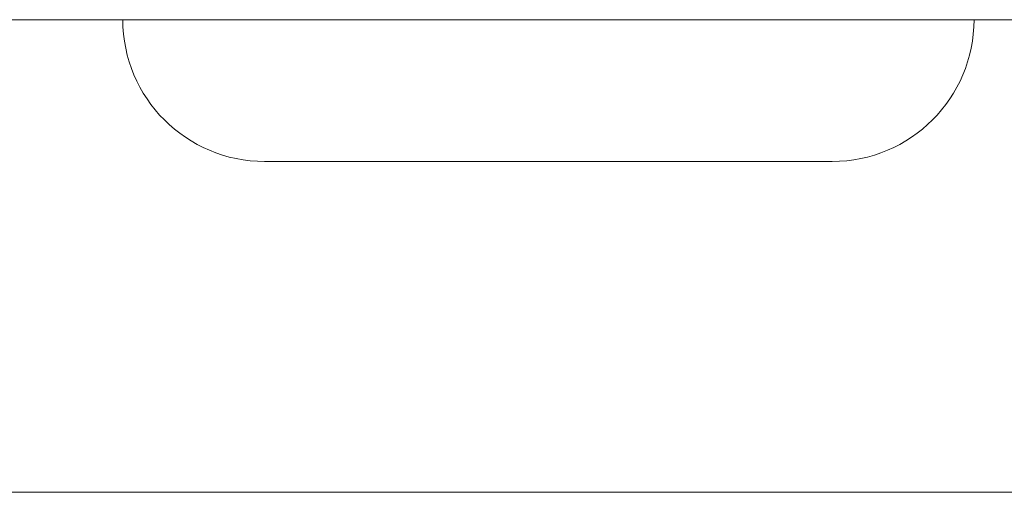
# Model space of a CAD drawing. Header units: millimetres. Extents: x 0 to 420, y 0 to 297.
# Tile 13 of 105: x 323 to 333, y 83 to 88. Entities that reach past the tile are written whole.
import ezdxf

# ---------------------------------------------------------------- set-up
doc = ezdxf.new("R2010")
doc.units = ezdxf.units.MM
doc.layers.get('0').update_dxf_attribs({"linetype": 'CONTINUOUS', "lineweight": 13})

msp = doc.modelspace()

# ---------------------------------------------------------------- linework, layer by layer
at = {"color": 7, "linetype": 'Continuous'}
for p, q in [((312.445, 88.05), (342.445, 88.05)), ((325.445, 86.55), (331.445, 86.55)), ((321.445, 83.05), (335.445, 83.05))]:
    msp.add_line(p, q, dxfattribs=at)
for centre, start, end in [((325.445, 88.05), 180, 270), ((331.445, 88.05), 270, 0)]:
    msp.add_arc(centre, 1.5, start, end, dxfattribs=at)

doc.saveas('drawing.dxf')
